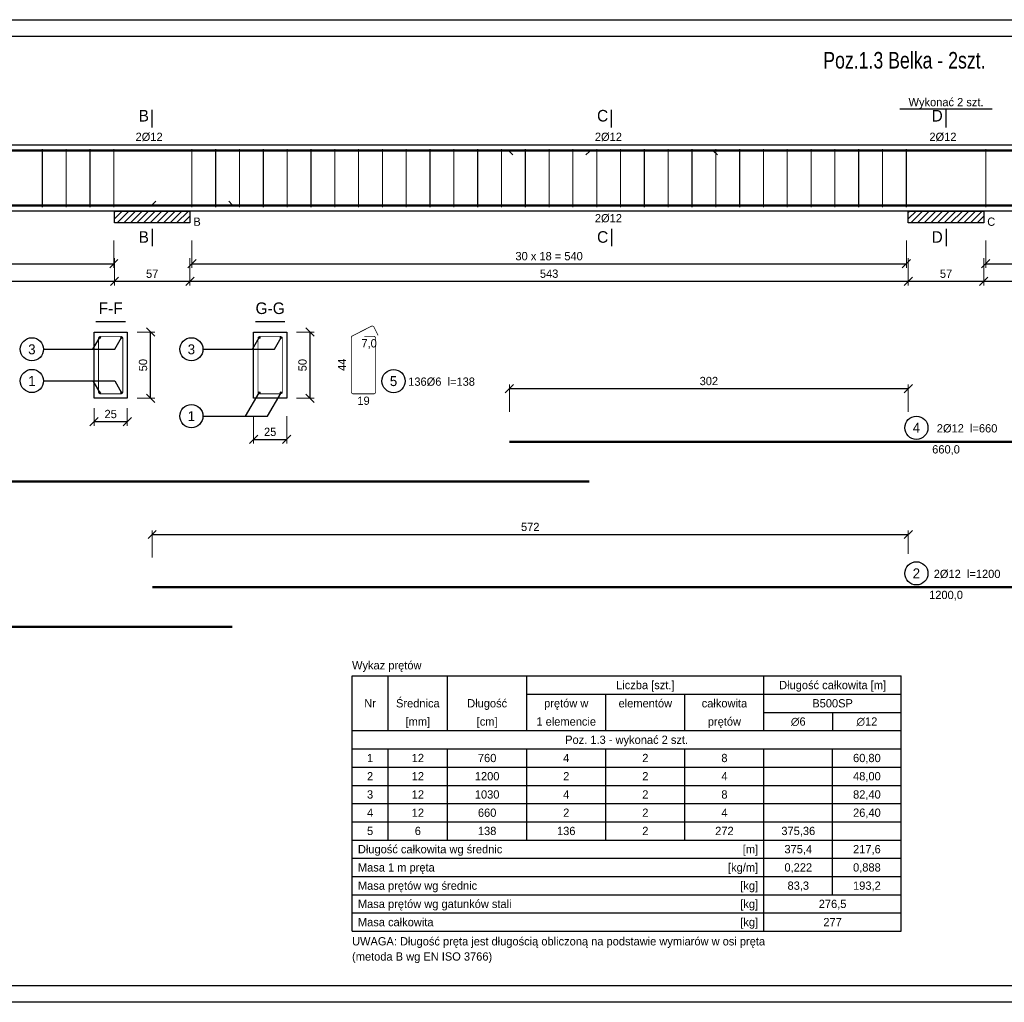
# Model space of a CAD drawing. Header units: millimetres. Extents: x -5773 to -2898, y -9833 to -1081.
# Tile 42 of 53: x -5040 to -4295, y -1893 to -1150. Entities that reach past the tile are written whole.
import ezdxf
from ezdxf.enums import TextEntityAlignment as Align

# ---------------------------------------------------------------- set-up
doc = ezdxf.new("R2010")
doc.units = ezdxf.units.MM
doc.header["$LTSCALE"] = 25
doc.layers.add('BA_ram', color=2, linetype='Continuous')
doc.layers.add('BA_txg', color=3, linetype='Continuous')
doc.styles.add('BIKTG', font='bikromsw.shx', dxfattribs={"width": 0.85})
doc.styles.add('SPECBUD_TXT', font='txt')
doc.dimstyles.new('SPECBUD', dxfattribs={"dimscale": 25, "dimtxt": 0.25, "dimasz": 0.25, "dimexe": 0.125, "dimexo": 0.3, "dimgap": 0.1, "dimtad": 1, "dimdec": 0, "dimzin": 0, "dimtxsty": 'SPECBUD_TXT', "dimblk": 'OBLIQUE', "dimblk1": 'OBLIQUE', "dimblk2": 'OBLIQUE', "dimcen": 0.1, "dimclrt": 2, "dimadec": 0, "dimazin": 0, "dimtfac": 1, "dimtdec": 4, "dimtofl": 0, "dimtmove": 0, "dimatfit": 3, "dimfxl": 0.7, "dimfxlon": 1, "dimtolj": 1, "dimtzin": 0, "dimlwe": 0, "dimarcsym": 0})
pattern_1 = [(45, (-5650.8683, -1193.647), (2.5, -2.5), [])]

# ---------------------------------------------------------------- blocks, each defined once
blk = doc.blocks.new('_OBLIQUE')
at = {"color": 0, "lineweight": -2}
blk.add_line((-0.5, -0.5), (0.5, 0.5), dxfattribs=at)
blk = doc.blocks.new('*D269')
at = {"color": 0, "lineweight": 0, "ltscale": 125}
for p, q in [((-5617.03, -1330.46), (-5617.03, -1351.08)), ((-4968.03, -1330.46), (-4968.03, -1351.08))]:
    blk.add_line(p, q, dxfattribs=at)
at = {"color": 0, "lineweight": -2, "ltscale": 125}
blk.add_line((-5617.03, -1347.96), (-4968.03, -1347.96), dxfattribs=at)
at = {"layer": 'Defpoints', "color": 0}
for p in [(-5617.03, -1294.98), (-4968.03, -1294.98), (-4968.03, -1347.96)]:
    blk.add_point(p, dxfattribs=at)
at = {"color": 0, "lineweight": -2, "xscale": 6.25, "yscale": 6.25, "zscale": 6.25, "rotation": 180}
blk.add_blockref('_OBLIQUE', (-5617.03, -1347.96), dxfattribs=at)
at = {"color": 0, "lineweight": -2, "xscale": 6.25, "yscale": 6.25, "zscale": 6.25}
blk.add_blockref('_OBLIQUE', (-4968.03, -1347.96), dxfattribs=at)
at = {"color": 2, "insert": (-5292.53, -1342.27), "char_height": 6.25, "attachment_point": 5, "style": 'SPECBUD_TXT'}
blk.add_mtext('\\A1;649', dxfattribs=at)
blk = doc.blocks.new('*D270')
at = {"color": 0, "lineweight": 0, "ltscale": 125}
for p, q in [((-4968.03, -1330.46), (-4968.03, -1351.08)), ((-4911.03, -1330.46), (-4911.03, -1351.08))]:
    blk.add_line(p, q, dxfattribs=at)
at = {"color": 0, "lineweight": -2, "ltscale": 125}
blk.add_line((-4968.03, -1347.96), (-4911.03, -1347.96), dxfattribs=at)
at = {"layer": 'Defpoints', "color": 0}
for p in [(-4968.03, -1294.98), (-4911.03, -1294.98), (-4911.03, -1347.96)]:
    blk.add_point(p, dxfattribs=at)
at = {"color": 0, "lineweight": -2, "xscale": 6.25, "yscale": 6.25, "zscale": 6.25, "rotation": 180}
blk.add_blockref('_OBLIQUE', (-4968.03, -1347.96), dxfattribs=at)
at = {"color": 0, "lineweight": -2, "xscale": 6.25, "yscale": 6.25, "zscale": 6.25}
blk.add_blockref('_OBLIQUE', (-4911.03, -1347.96), dxfattribs=at)
at = {"color": 2, "insert": (-4939.53, -1342.28), "char_height": 6.25, "attachment_point": 5, "style": 'SPECBUD_TXT'}
blk.add_mtext('\\A1;57', dxfattribs=at)
blk = doc.blocks.new('*D271')
at = {"color": 0, "lineweight": 0, "ltscale": 125}
for p, q in [((-4911.03, -1330.46), (-4911.03, -1351.08)), ((-4368.03, -1330.46), (-4368.03, -1351.08))]:
    blk.add_line(p, q, dxfattribs=at)
at = {"color": 0, "lineweight": -2, "ltscale": 125}
blk.add_line((-4911.03, -1347.96), (-4368.03, -1347.96), dxfattribs=at)
at = {"layer": 'Defpoints', "color": 0}
for p in [(-4911.03, -1294.98), (-4368.03, -1294.98), (-4368.03, -1347.96)]:
    blk.add_point(p, dxfattribs=at)
at = {"color": 0, "lineweight": -2, "xscale": 6.25, "yscale": 6.25, "zscale": 6.25, "rotation": 180}
blk.add_blockref('_OBLIQUE', (-4911.03, -1347.96), dxfattribs=at)
at = {"color": 0, "lineweight": -2, "xscale": 6.25, "yscale": 6.25, "zscale": 6.25}
blk.add_blockref('_OBLIQUE', (-4368.03, -1347.96), dxfattribs=at)
at = {"color": 2, "insert": (-4639.53, -1342.26), "char_height": 6.25, "attachment_point": 5, "style": 'SPECBUD_TXT'}
blk.add_mtext('\\A1;543', dxfattribs=at)
blk = doc.blocks.new('*D272')
at = {"color": 0, "lineweight": 0, "ltscale": 125}
for p, q in [((-4368.03, -1330.46), (-4368.03, -1351.08)), ((-4311.03, -1330.46), (-4311.03, -1351.08))]:
    blk.add_line(p, q, dxfattribs=at)
at = {"color": 0, "lineweight": -2, "ltscale": 125}
blk.add_line((-4368.03, -1347.96), (-4311.03, -1347.96), dxfattribs=at)
at = {"layer": 'Defpoints', "color": 0}
for p in [(-4368.03, -1294.98), (-4311.03, -1294.98), (-4311.03, -1347.96)]:
    blk.add_point(p, dxfattribs=at)
at = {"color": 0, "lineweight": -2, "xscale": 6.25, "yscale": 6.25, "zscale": 6.25, "rotation": 180}
blk.add_blockref('_OBLIQUE', (-4368.03, -1347.96), dxfattribs=at)
at = {"color": 0, "lineweight": -2, "xscale": 6.25, "yscale": 6.25, "zscale": 6.25}
blk.add_blockref('_OBLIQUE', (-4311.03, -1347.96), dxfattribs=at)
at = {"color": 2, "insert": (-4339.53, -1342.28), "char_height": 6.25, "attachment_point": 5, "style": 'SPECBUD_TXT'}
blk.add_mtext('\\A1;57', dxfattribs=at)
blk = doc.blocks.new('*D273')
at = {"color": 0, "lineweight": 0, "ltscale": 125}
for p, q in [((-4311.03, -1330.46), (-4311.03, -1351.08)), ((-3768.03, -1330.46), (-3768.03, -1351.08))]:
    blk.add_line(p, q, dxfattribs=at)
at = {"color": 0, "lineweight": -2, "ltscale": 125}
blk.add_line((-4311.03, -1347.96), (-3768.03, -1347.96), dxfattribs=at)
at = {"layer": 'Defpoints', "color": 0}
for p in [(-4311.03, -1294.98), (-3768.03, -1294.98), (-3768.03, -1347.96)]:
    blk.add_point(p, dxfattribs=at)
at = {"color": 0, "lineweight": -2, "xscale": 6.25, "yscale": 6.25, "zscale": 6.25, "rotation": 180}
blk.add_blockref('_OBLIQUE', (-4311.03, -1347.96), dxfattribs=at)
at = {"color": 0, "lineweight": -2, "xscale": 6.25, "yscale": 6.25, "zscale": 6.25}
blk.add_blockref('_OBLIQUE', (-3768.03, -1347.96), dxfattribs=at)
at = {"color": 2, "insert": (-4039.53, -1342.26), "char_height": 6.25, "attachment_point": 5, "style": 'SPECBUD_TXT'}
blk.add_mtext('\\A1;543', dxfattribs=at)
blk = doc.blocks.new('*D277')
at = {"color": 0, "lineweight": 0, "ltscale": 125}
for p, q in [((-5616.53, -1317.22), (-5616.53, -1337.84)), ((-4968.53, -1317.22), (-4968.53, -1337.84))]:
    blk.add_line(p, q, dxfattribs=at)
at = {"color": 0, "lineweight": -2, "ltscale": 125}
blk.add_line((-5616.53, -1334.72), (-4968.53, -1334.72), dxfattribs=at)
at = {"layer": 'Defpoints', "color": 0}
for p in [(-5616.53, -1294.98), (-4968.53, -1294.98), (-4968.53, -1334.72)]:
    blk.add_point(p, dxfattribs=at)
at = {"color": 0, "lineweight": -2, "xscale": 6.25, "yscale": 6.25, "zscale": 6.25, "rotation": 180}
blk.add_blockref('_OBLIQUE', (-5616.53, -1334.72), dxfattribs=at)
at = {"color": 0, "lineweight": -2, "xscale": 6.25, "yscale": 6.25, "zscale": 6.25}
blk.add_blockref('_OBLIQUE', (-4968.53, -1334.72), dxfattribs=at)
at = {"color": 2, "insert": (-5292.53, -1329.02), "char_height": 6.25, "attachment_point": 5, "style": 'SPECBUD_TXT'}
blk.add_mtext('\\A1;36 x 18 = 648', dxfattribs=at)
blk = doc.blocks.new('*D278')
at = {"color": 0, "lineweight": 0, "ltscale": 125}
for p, q in [((-4909.53, -1317.22), (-4909.53, -1337.84)), ((-4369.53, -1317.22), (-4369.53, -1337.84))]:
    blk.add_line(p, q, dxfattribs=at)
at = {"color": 0, "lineweight": -2, "ltscale": 125}
blk.add_line((-4909.53, -1334.72), (-4369.53, -1334.72), dxfattribs=at)
at = {"layer": 'Defpoints', "color": 0}
for p in [(-4909.53, -1294.98), (-4369.53, -1294.98), (-4369.53, -1334.72)]:
    blk.add_point(p, dxfattribs=at)
at = {"color": 0, "lineweight": -2, "xscale": 6.25, "yscale": 6.25, "zscale": 6.25, "rotation": 180}
blk.add_blockref('_OBLIQUE', (-4909.53, -1334.72), dxfattribs=at)
at = {"color": 0, "lineweight": -2, "xscale": 6.25, "yscale": 6.25, "zscale": 6.25}
blk.add_blockref('_OBLIQUE', (-4369.53, -1334.72), dxfattribs=at)
at = {"color": 2, "insert": (-4639.53, -1329.02), "char_height": 6.25, "attachment_point": 5, "style": 'SPECBUD_TXT'}
blk.add_mtext('\\A1;30 x 18 = 540', dxfattribs=at)
blk = doc.blocks.new('*D279')
at = {"color": 0, "lineweight": 0, "ltscale": 125}
for p, q in [((-4309.53, -1317.22), (-4309.53, -1337.84)), ((-3769.53, -1317.22), (-3769.53, -1337.84))]:
    blk.add_line(p, q, dxfattribs=at)
at = {"color": 0, "lineweight": -2, "ltscale": 125}
blk.add_line((-4309.53, -1334.72), (-3769.53, -1334.72), dxfattribs=at)
at = {"layer": 'Defpoints', "color": 0}
for p in [(-4309.53, -1294.98), (-3769.53, -1294.98), (-3769.53, -1334.72)]:
    blk.add_point(p, dxfattribs=at)
at = {"color": 0, "lineweight": -2, "xscale": 6.25, "yscale": 6.25, "zscale": 6.25, "rotation": 180}
blk.add_blockref('_OBLIQUE', (-4309.53, -1334.72), dxfattribs=at)
at = {"color": 0, "lineweight": -2, "xscale": 6.25, "yscale": 6.25, "zscale": 6.25}
blk.add_blockref('_OBLIQUE', (-3769.53, -1334.72), dxfattribs=at)
at = {"color": 2, "insert": (-4039.53, -1329.02), "char_height": 6.25, "attachment_point": 5, "style": 'SPECBUD_TXT'}
blk.add_mtext('\\A1;30 x 18 = 540', dxfattribs=at)
blk = doc.blocks.new('*D291')
at = {"color": 0, "lineweight": 0, "ltscale": 125}
for p, q in [((-4950.91, -1386.33), (-4937.62, -1386.33)), ((-4950.91, -1436.33), (-4937.62, -1436.33))]:
    blk.add_line(p, q, dxfattribs=at)
at = {"color": 0, "lineweight": -2, "ltscale": 125}
blk.add_line((-4940.75, -1436.33), (-4940.75, -1386.33), dxfattribs=at)
at = {"layer": 'Defpoints', "color": 0}
for p in [(-4958.41, -1386.33), (-4940.75, -1386.33), (-4958.41, -1436.33)]:
    blk.add_point(p, dxfattribs=at)
at = {"color": 0, "lineweight": -2, "xscale": 6.25, "yscale": 6.25, "zscale": 6.25}
for p, rotation in [((-4940.75, -1386.33), 90), ((-4940.75, -1436.33), 270)]:
    blk.add_blockref('_OBLIQUE', p, dxfattribs=dict(at, rotation=rotation))
at = {"color": 2, "insert": (-4946.44, -1411.33), "char_height": 6.25, "attachment_point": 5, "rotation": 90, "style": 'SPECBUD_TXT'}
blk.add_mtext('\\A1;50', dxfattribs=at)
blk = doc.blocks.new('*D292')
at = {"color": 0, "lineweight": 0, "ltscale": 125}
for p, q in [((-4983.41, -1443.83), (-4983.41, -1457.11)), ((-4958.41, -1443.83), (-4958.41, -1457.11))]:
    blk.add_line(p, q, dxfattribs=at)
at = {"color": 0, "lineweight": -2, "ltscale": 125}
blk.add_line((-4983.41, -1453.99), (-4958.41, -1453.99), dxfattribs=at)
at = {"layer": 'Defpoints', "color": 0}
for p in [(-4983.41, -1436.33), (-4958.41, -1436.33), (-4958.41, -1453.99)]:
    blk.add_point(p, dxfattribs=at)
at = {"color": 0, "lineweight": -2, "xscale": 6.25, "yscale": 6.25, "zscale": 6.25, "rotation": 180}
blk.add_blockref('_OBLIQUE', (-4983.41, -1453.99), dxfattribs=at)
at = {"color": 0, "lineweight": -2, "xscale": 6.25, "yscale": 6.25, "zscale": 6.25}
blk.add_blockref('_OBLIQUE', (-4958.41, -1453.99), dxfattribs=at)
at = {"color": 2, "insert": (-4970.91, -1448.3), "char_height": 6.25, "attachment_point": 5, "style": 'SPECBUD_TXT'}
blk.add_mtext('\\A1;25', dxfattribs=at)
blk = doc.blocks.new('*D293')
at = {"color": 0, "lineweight": 0, "ltscale": 125}
for p, q in [((-4830.35, -1386.33), (-4817.06, -1386.33)), ((-4830.35, -1436.33), (-4817.06, -1436.33))]:
    blk.add_line(p, q, dxfattribs=at)
at = {"color": 0, "lineweight": -2, "ltscale": 125}
blk.add_line((-4820.19, -1436.33), (-4820.19, -1386.33), dxfattribs=at)
at = {"layer": 'Defpoints', "color": 0}
for p in [(-4837.85, -1386.33), (-4820.19, -1386.33), (-4837.85, -1436.33)]:
    blk.add_point(p, dxfattribs=at)
at = {"color": 0, "lineweight": -2, "xscale": 6.25, "yscale": 6.25, "zscale": 6.25}
for p, rotation in [((-4820.19, -1386.33), 90), ((-4820.19, -1436.33), 270)]:
    blk.add_blockref('_OBLIQUE', p, dxfattribs=dict(at, rotation=rotation))
at = {"color": 2, "insert": (-4825.88, -1411.33), "char_height": 6.25, "attachment_point": 5, "rotation": 90, "style": 'SPECBUD_TXT'}
blk.add_mtext('\\A1;50', dxfattribs=at)
blk = doc.blocks.new('*D294')
at = {"color": 0, "lineweight": 0, "ltscale": 125}
for p, q in [((-4862.85, -1449.96), (-4862.85, -1470.58)), ((-4837.85, -1449.96), (-4837.85, -1470.58))]:
    blk.add_line(p, q, dxfattribs=at)
at = {"color": 0, "lineweight": -2, "ltscale": 125}
blk.add_line((-4862.85, -1467.46), (-4837.85, -1467.46), dxfattribs=at)
at = {"layer": 'Defpoints', "color": 0}
for p in [(-4862.85, -1436.33), (-4837.85, -1436.33), (-4837.85, -1467.46)]:
    blk.add_point(p, dxfattribs=at)
at = {"color": 0, "lineweight": -2, "xscale": 6.25, "yscale": 6.25, "zscale": 6.25, "rotation": 180}
blk.add_blockref('_OBLIQUE', (-4862.85, -1467.46), dxfattribs=at)
at = {"color": 0, "lineweight": -2, "xscale": 6.25, "yscale": 6.25, "zscale": 6.25}
blk.add_blockref('_OBLIQUE', (-4837.85, -1467.46), dxfattribs=at)
at = {"color": 2, "insert": (-4850.35, -1461.77), "char_height": 6.25, "attachment_point": 5, "style": 'SPECBUD_TXT'}
blk.add_mtext('\\A1;25', dxfattribs=at)
blk = doc.blocks.new('*D295')
at = {"color": 0, "lineweight": 0, "ltscale": 125}
for p, q in [((-4669.53, -1446.55), (-4669.53, -1425.93)), ((-4368.03, -1446.55), (-4368.03, -1425.93))]:
    blk.add_line(p, q, dxfattribs=at)
at = {"color": 0, "lineweight": -2, "ltscale": 125}
blk.add_line((-4669.53, -1429.05), (-4368.03, -1429.05), dxfattribs=at)
at = {"layer": 'Defpoints', "color": 0}
for p in [(-4368.03, -1429.05), (-4669.53, -1459.18), (-4368.03, -1459.18)]:
    blk.add_point(p, dxfattribs=at)
at = {"color": 0, "lineweight": -2, "xscale": 6.25, "yscale": 6.25, "zscale": 6.25, "rotation": 180}
blk.add_blockref('_OBLIQUE', (-4669.53, -1429.05), dxfattribs=at)
at = {"color": 0, "lineweight": -2, "xscale": 6.25, "yscale": 6.25, "zscale": 6.25}
blk.add_blockref('_OBLIQUE', (-4368.03, -1429.05), dxfattribs=at)
at = {"color": 2, "insert": (-4518.78, -1423.36), "char_height": 6.25, "attachment_point": 5, "style": 'SPECBUD_TXT'}
blk.add_mtext('\\A1;302', dxfattribs=at)
blk = doc.blocks.new('*D296')
at = {"color": 0, "lineweight": 0, "ltscale": 125}
for p, q in [((-4939.53, -1556.8), (-4939.53, -1536.17)), ((-4368.03, -1553.88), (-4368.03, -1536.17))]:
    blk.add_line(p, q, dxfattribs=at)
at = {"color": 0, "lineweight": -2, "ltscale": 125}
blk.add_line((-4939.53, -1539.3), (-4368.03, -1539.3), dxfattribs=at)
at = {"layer": 'Defpoints', "color": 0}
for p in [(-4368.03, -1539.3), (-4368.03, -1561.38), (-4939.53, -1569.18)]:
    blk.add_point(p, dxfattribs=at)
at = {"color": 0, "lineweight": -2, "xscale": 6.25, "yscale": 6.25, "zscale": 6.25, "rotation": 180}
blk.add_blockref('_OBLIQUE', (-4939.53, -1539.3), dxfattribs=at)
at = {"color": 0, "lineweight": -2, "xscale": 6.25, "yscale": 6.25, "zscale": 6.25}
blk.add_blockref('_OBLIQUE', (-4368.03, -1539.3), dxfattribs=at)
at = {"color": 2, "insert": (-4653.78, -1533.61), "char_height": 6.25, "attachment_point": 5, "style": 'SPECBUD_TXT'}
blk.add_mtext('\\A1;572', dxfattribs=at)

msp = doc.modelspace()

# ---------------------------------------------------------------- hatches: boundary and pattern name
at = {"ltscale": 125}
h = msp.add_hatch(dxfattribs=at)
h.set_pattern_fill('ANSI31', color=256, scale=2.5, style=0)
h.set_pattern_definition(pattern_1)
h.paths.add_polyline_path([(-4968.03, -1303.81), (-4968.03, -1294.98), (-4911.03, -1294.98), (-4911.03, -1303.81), (-4968.03, -1303.81)], is_closed=False)
h = msp.add_hatch(dxfattribs=at)
h.set_pattern_fill('ANSI31', color=256, scale=2.5, style=0)
h.set_pattern_definition(pattern_1)
h.paths.add_polyline_path([(-4368.03, -1303.81), (-4368.03, -1294.98), (-4311.03, -1294.98), (-4311.03, -1303.81), (-4368.03, -1303.81)], is_closed=False)

# ---------------------------------------------------------------- linework, layer by layer
at = {"color": 1, "linetype": 'Continuous', "ltscale": 125}
for p, q in [((-4939.53, -1231.73), (-4939.53, -1218.48)), ((-4592.37, -1231.73), (-4592.37, -1218.48)), ((-4374.34, -1217.58), (-4304.71, -1217.58)), ((-4339.53, -1231.73), (-4339.53, -1218.48)), ((-4669.53, -1249.78), (-4666.88, -1252.43)), ((-4669.53, -1249.78), (-4666.88, -1252.43)), ((-4609.03, -1249.78), (-4611.68, -1252.43)), ((-4515.03, -1249.78), (-4512.38, -1252.43)), ((-4939.53, -1290.18), (-4936.88, -1287.53)), ((-4939.53, -1290.18), (-4936.88, -1287.53)), ((-4879.03, -1290.18), (-4881.68, -1287.53)), ((-4879.03, -1290.18), (-4881.68, -1287.53)), ((-4939.53, -1308.23), (-4939.53, -1321.48)), ((-4592.37, -1308.23), (-4592.37, -1321.48)), ((-4339.53, -1308.23), (-4339.53, -1321.48)), ((-4982.08, -1378.38), (-4959.73, -1378.38)), ((-4861.52, -1378.38), (-4839.17, -1378.38)), ((-4761.2, -1687.51), (-4761.2, -1646.17)), ((-4716.25, -1687.51), (-4716.25, -1646.17)), ((-4656.47, -1687.51), (-4656.47, -1646.17)), ((-4477.13, -1687.51), (-4477.13, -1646.17)), ((-4656.47, -1659.95), (-4373.41, -1659.95)), ((-4596.69, -1687.51), (-4596.69, -1659.95)), ((-4536.91, -1687.51), (-4536.91, -1659.95)), ((-4477.13, -1673.73), (-4373.41, -1673.73)), ((-4425.27, -1673.73), (-4425.27, -1687.51)), ((-4788.46, -1701.29), (-4373.41, -1701.29)), ((-4761.2, -1770.19), (-4761.2, -1701.29)), ((-4716.25, -1770.19), (-4716.25, -1701.29)), ((-4656.47, -1770.19), (-4656.47, -1701.29)), ((-4596.69, -1770.19), (-4596.69, -1701.29)), ((-4536.91, -1770.19), (-4536.91, -1701.29)), ((-4477.13, -1839.09), (-4477.13, -1701.29)), ((-4425.27, -1811.53), (-4425.27, -1701.29)), ((-4788.46, -1715.07), (-4373.41, -1715.07)), ((-4788.46, -1728.85), (-4373.41, -1728.85)), ((-4788.46, -1742.63), (-4373.41, -1742.63)), ((-4788.46, -1756.41), (-4373.41, -1756.41)), ((-4788.46, -1770.19), (-4373.41, -1770.19)), ((-4788.46, -1783.97), (-4373.41, -1783.97)), ((-4788.46, -1797.75), (-4373.41, -1797.75)), ((-4788.46, -1811.53), (-4373.41, -1811.53)), ((-4788.46, -1825.31), (-4373.41, -1825.31))]:
    msp.add_line(p, q, dxfattribs=at)
at = {"color": 2, "linetype": 'Continuous', "ltscale": 125}
for p, q in [((-4788.46, -1646.17), (-4373.41, -1646.17)), ((-4788.46, -1839.09), (-4788.46, -1646.17)), ((-4373.41, -1839.09), (-4373.41, -1646.17)), ((-4788.46, -1687.51), (-4373.41, -1687.51)), ((-4788.46, -1770.19), (-4373.41, -1770.19)), ((-4788.46, -1839.09), (-4373.41, -1839.09))]:
    msp.add_line(p, q, dxfattribs=at)
for points in [[(-5642.03, -1244.98), (-3037.03, -1244.98), (-3037.03, -1294.98), (-5642.03, -1294.98), (-5642.03, -1244.98)], [(-4983.41, -1386.33), (-4983.41, -1386.33), (-4983.41, -1386.33), (-4958.41, -1386.33), (-4958.41, -1386.33), (-4958.41, -1386.33), (-4958.41, -1386.33), (-4958.41, -1386.33), (-4958.41, -1436.33), (-4958.41, -1436.33), (-4983.41, -1436.33), (-4983.41, -1436.33), (-4983.41, -1386.33), (-4983.41, -1386.33), (-4983.41, -1386.33)], [(-4862.85, -1386.33), (-4862.85, -1386.33), (-4862.85, -1386.33), (-4837.85, -1386.33), (-4837.85, -1386.33), (-4837.85, -1386.33), (-4837.85, -1386.33), (-4837.85, -1386.33), (-4837.85, -1436.33), (-4837.85, -1436.33), (-4862.85, -1436.33), (-4862.85, -1436.33), (-4862.85, -1386.33), (-4862.85, -1386.33), (-4862.85, -1386.33)]]:
    msp.add_lwpolyline(points, dxfattribs=at)
at = {"color": 3, "linetype": 'Continuous', "ltscale": 125}
for points, const_width in [([(-4609.03, -1249.18), (-4609.03, -1249.18), (-4609.03, -1249.18), (-4609.03, -1249.18), (-4609.03, -1249.18), (-4609.03, -1249.18), (-5639.03, -1249.18), (-5639.03, -1249.18), (-5639.03, -1249.18), (-5639.03, -1249.18), (-5639.03, -1249.18), (-5639.03, -1249.18)], 1.77), ([(-5022.53, -1291.98), (-5022.53, -1247.98)], 0.83), ([(-5004.53, -1291.98), (-5004.53, -1247.98)], 0.83), ([(-4986.53, -1291.98), (-4986.53, -1247.98)], 0.83), ([(-4968.53, -1291.98), (-4968.53, -1247.98)], 0.83), ([(-4909.53, -1291.98), (-4909.53, -1247.98)], 0.83), ([(-4891.53, -1291.98), (-4891.53, -1247.98)], 0.83), ([(-4873.53, -1291.98), (-4873.53, -1247.98)], 0.83), ([(-4855.53, -1291.98), (-4855.53, -1247.98)], 0.83), ([(-4837.53, -1291.98), (-4837.53, -1247.98)], 0.83), ([(-4819.53, -1291.98), (-4819.53, -1247.98)], 0.83), ([(-4801.53, -1291.98), (-4801.53, -1247.98)], 0.83), ([(-4783.53, -1291.98), (-4783.53, -1247.98)], 0.83), ([(-4765.53, -1291.98), (-4765.53, -1247.98)], 0.83), ([(-4747.53, -1291.98), (-4747.53, -1247.98)], 0.83), ([(-4729.53, -1291.98), (-4729.53, -1247.98)], 0.83), ([(-4711.53, -1291.98), (-4711.53, -1247.98)], 0.83), ([(-4693.53, -1291.98), (-4693.53, -1247.98)], 0.83), ([(-4675.53, -1291.98), (-4675.53, -1247.98)], 0.83), ([(-4009.53, -1249.18), (-4009.53, -1249.18), (-4009.53, -1249.18), (-4009.53, -1249.18), (-4009.53, -1249.18), (-4009.53, -1249.18), (-4669.53, -1249.18), (-4669.53, -1249.18), (-4669.53, -1249.18), (-4669.53, -1249.18), (-4669.53, -1249.18), (-4669.53, -1249.18)], 1.77), ([(-4657.53, -1291.98), (-4657.53, -1247.98)], 0.83), ([(-4639.53, -1291.98), (-4639.53, -1247.98)], 0.83), ([(-4621.53, -1291.98), (-4621.53, -1247.98)], 0.83), ([(-4603.53, -1291.98), (-4603.53, -1247.98)], 0.83), ([(-4585.53, -1291.98), (-4585.53, -1247.98)], 0.83), ([(-4567.53, -1291.98), (-4567.53, -1247.98)], 0.83), ([(-4549.53, -1291.98), (-4549.53, -1247.98)], 0.83), ([(-4531.53, -1291.98), (-4531.53, -1247.98)], 0.83), ([(-4513.53, -1291.98), (-4513.53, -1247.98)], 0.83), ([(-4495.53, -1291.98), (-4495.53, -1247.98)], 0.83), ([(-4477.53, -1291.98), (-4477.53, -1247.98)], 0.83), ([(-4459.53, -1291.98), (-4459.53, -1247.98)], 0.83), ([(-4441.53, -1291.98), (-4441.53, -1247.98)], 0.83), ([(-4423.53, -1291.98), (-4423.53, -1247.98)], 0.83), ([(-4405.53, -1291.98), (-4405.53, -1247.98)], 0.83), ([(-4387.53, -1291.98), (-4387.53, -1247.98)], 0.83), ([(-4369.53, -1291.98), (-4369.53, -1247.98)], 0.83), ([(-4309.53, -1291.98), (-4309.53, -1247.98)], 0.83), ([(-4879.03, -1290.78), (-4879.03, -1290.78), (-4879.03, -1290.78), (-4879.03, -1290.78), (-4879.03, -1290.78), (-4879.03, -1290.78), (-5639.03, -1290.78), (-5639.03, -1290.78), (-5639.03, -1290.78), (-5639.03, -1290.78), (-5639.03, -1290.78), (-5639.03, -1290.78)], 1.77), ([(-3739.53, -1290.78), (-3739.53, -1290.78), (-3739.53, -1290.78), (-3739.53, -1290.78), (-3739.53, -1290.78), (-3739.53, -1290.78), (-4939.53, -1290.78), (-4939.53, -1290.78), (-4939.53, -1290.78), (-4939.53, -1290.78), (-4939.53, -1290.78), (-4939.53, -1290.78)], 1.77), ([(-4009.53, -1469.18), (-4009.53, -1469.18), (-4009.53, -1469.18), (-4009.53, -1469.18), (-4009.53, -1469.18), (-4009.53, -1469.18), (-4669.53, -1469.18), (-4669.53, -1469.18), (-4669.53, -1469.18), (-4669.53, -1469.18), (-4669.53, -1469.18), (-4669.53, -1469.18)], 1.77), ([(-4609.03, -1499.18), (-4609.03, -1499.18), (-4609.03, -1499.18), (-4609.03, -1499.18), (-4609.03, -1499.18), (-4609.03, -1499.18), (-5639.03, -1499.18), (-5639.03, -1499.18), (-5639.03, -1499.18), (-5639.03, -1499.18), (-5639.03, -1499.18), (-5639.03, -1499.18)], 1.77), ([(-3739.53, -1579.18), (-3739.53, -1579.18), (-3739.53, -1579.18), (-3739.53, -1579.18), (-3739.53, -1579.18), (-3739.53, -1579.18), (-4939.53, -1579.18), (-4939.53, -1579.18), (-4939.53, -1579.18), (-4939.53, -1579.18), (-4939.53, -1579.18), (-4939.53, -1579.18)], 1.77), ([(-4879.03, -1609.18), (-4879.03, -1609.18), (-4879.03, -1609.18), (-4879.03, -1609.18), (-4879.03, -1609.18), (-4879.03, -1609.18), (-5639.03, -1609.18), (-5639.03, -1609.18), (-5639.03, -1609.18), (-5639.03, -1609.18), (-5639.03, -1609.18), (-5639.03, -1609.18)], 1.77)]:
    msp.add_lwpolyline(points, dxfattribs=dict(at, const_width=const_width))
at = {"color": 1, "linetype": 'Continuous', "ltscale": 125}
for points in [[(-4968.03, -1303.81), (-4968.03, -1294.98), (-4911.03, -1294.98), (-4911.03, -1303.81)], [(-4368.03, -1303.81), (-4368.03, -1294.98), (-4311.03, -1294.98), (-4311.03, -1303.81)], [(-5021.71, -1399.36), (-4967.71, -1399.36), (-4962.61, -1390.53)], [(-5021.71, -1399.36), (-4984.31, -1399.36), (-4979.21, -1390.53)], [(-4901.15, -1399.36), (-4847.15, -1399.36), (-4842.05, -1390.53)], [(-4901.15, -1399.36), (-4863.75, -1399.36), (-4858.65, -1390.53)], [(-5021.71, -1423.3), (-4984.31, -1423.3), (-4979.21, -1432.13)], [(-5021.71, -1423.3), (-4967.71, -1423.3), (-4962.61, -1432.13)], [(-4901.15, -1449.87), (-4868.89, -1449.87), (-4858.65, -1432.13)], [(-4901.15, -1449.87), (-4852.29, -1449.87), (-4842.05, -1432.13)]]:
    msp.add_lwpolyline(points, dxfattribs=at)
at = {"color": 7, "linetype": 'Continuous', "ltscale": 125}
for points in [[(-4968.03, -1303.81), (-4968.03, -1294.98), (-4911.03, -1294.98), (-4911.03, -1303.81)], [(-4368.03, -1303.81), (-4368.03, -1294.98), (-4311.03, -1294.98), (-4311.03, -1303.81)]]:
    msp.add_lwpolyline(points, close=True, dxfattribs=at)
at = {"color": 3, "linetype": 'Continuous', "ltscale": 125, "const_width": 0.6}
for points in [[(-4779.08, -1389.63), (-4772.08, -1389.63, -0.414214), (-4770.58, -1391.13), (-4770.58, -1431.53, -0.414214), (-4772.08, -1433.03), (-4787.48, -1433.03, -0.414214), (-4788.98, -1431.53), (-4788.98, -1390.55, -0.282114), (-4788.15, -1389.2), (-4773.92, -1381.96, -0.409881), (-4771.9, -1382.61), (-4768.73, -1388.85)], [(-4970.21, -1389.63), (-4963.21, -1389.63, -0.414214), (-4961.71, -1391.13), (-4961.71, -1431.53, -0.414214), (-4963.21, -1433.03), (-4978.61, -1433.03, -0.414214), (-4980.11, -1431.53), (-4980.11, -1391.13, -0.414214), (-4978.61, -1389.63), (-4963.21, -1389.63, -0.414214), (-4961.71, -1391.13), (-4961.71, -1398.13)], [(-4849.65, -1389.63), (-4842.65, -1389.63, -0.414214), (-4841.15, -1391.13), (-4841.15, -1431.53, -0.414214), (-4842.65, -1433.03), (-4858.05, -1433.03, -0.414214), (-4859.55, -1431.53), (-4859.55, -1391.13, -0.414214), (-4858.05, -1389.63), (-4842.65, -1389.63, -0.414214), (-4841.15, -1391.13), (-4841.15, -1398.13)]]:
    msp.add_lwpolyline(points, format="xyb", dxfattribs=at)
at = {"color": 1, "linetype": 'Continuous', "ltscale": 125}
for centre in [(-5030.47, -1399.36), (-4909.91, -1399.36), (-5030.47, -1423.3), (-4757.1, -1423.39), (-4909.91, -1449.87), (-4361.93, -1458.66), (-4361.93, -1568.66)]:
    msp.add_circle(centre, 8.76, dxfattribs=at)
at = {"color": 3, "linetype": 'Continuous', "ltscale": 125}
for centre in [(-4979.21, -1390.53), (-4962.61, -1390.53), (-4858.65, -1390.53), (-4842.05, -1390.53), (-4979.21, -1432.13), (-4962.61, -1432.13), (-4858.65, -1432.13), (-4842.05, -1432.13)]:
    msp.add_circle(centre, 0.6, dxfattribs=at)
at = {"layer": 'BA_ram', "color": 1}
msp.add_lwpolyline([(-5773.26, -1892.8), (-5773.26, -1150.3), (-2898.26, -1150.3), (-2898.26, -1892.8)], close=True, dxfattribs=at)
at = {"layer": 'BA_ram'}
msp.add_lwpolyline([(-5723.26, -1880.3), (-5723.26, -1162.8), (-2910.76, -1162.8), (-2910.76, -1880.3)], close=True, dxfattribs=at)

# ---------------------------------------------------------------- texts
at = {"color": 2, "ltscale": 125, "style": 'SPECBUD_TXT'}
for s, height, p in [('Wykonać 2 szt.', 6.25, (-4339.53, -1217.58)), ('F-F', 8.75, (-4970.91, -1375.33)), ('G-G', 8.75, (-4850.35, -1375.33))]:
    msp.add_text(s, height=height, dxfattribs=at).set_placement(p, align=Align.BOTTOM_CENTER)
for s, p in [('B', (-4942, -1218.48)), ('C', (-4594.84, -1218.48)), ('D', (-4342, -1218.48))]:
    msp.add_text(s, height=8.75, dxfattribs=at).set_placement(p, align=Align.TOP_RIGHT)
for s, p in [('2Ø12', (-4952.09, -1235.68)), ('2Ø12', (-4604.93, -1235.68)), ('2Ø12', (-4352.09, -1235.68)), ('B', (-4908.38, -1299.81)), ('2Ø12', (-4604.93, -1297.16)), ('C', (-4308.38, -1299.81)), (' 136Ø6  l=138', (-4748.34, -1420.67)), ('UWAGA: Długość pręta jest długością obliczoną na podstawie wymiarów w osi pręta ', (-4788.46, -1843.57)), ('(metoda B wg EN ISO 3766)', (-4788.46, -1855.05))]:
    msp.add_text(s, height=6.25, dxfattribs=at).set_placement(p, align=Align.TOP_LEFT)
for s, p in [('B', (-4942, -1321.48)), ('C', (-4594.84, -1321.48)), ('D', (-4342, -1321.48))]:
    msp.add_text(s, height=8.75, dxfattribs=at).set_placement(p, align=Align.BOTTOM_RIGHT)
for s, p in [('7,0', (-4775.58, -1391.7)), ('19', (-4779.78, -1435.1)), (' 2Ø12  l=660', (-4324.77, -1455.94)), ('660,0', (-4339.53, -1471.83)), (' 2Ø12  l=1200', (-4324.77, -1565.94)), ('1200,0', (-4339.53, -1581.83))]:
    msp.add_text(s, height=6.25, dxfattribs=at).set_placement(p, align=Align.TOP_CENTER)
for s, height, p in [('3', 7.5, (-5030.47, -1399.36)), ('3', 7.5, (-4909.91, -1399.36)), ('1', 7.5, (-5030.47, -1423.3)), ('5', 7.5, (-4757.1, -1423.39)), ('1', 7.5, (-4909.91, -1449.87)), ('4', 7.5, (-4361.93, -1458.66)), ('2', 7.5, (-4361.93, -1568.66)), ('Liczba [szt.]', 6.25, (-4566.8, -1653.06)), ('Długość całkowita [m]', 6.25, (-4425.27, -1653.06)), ('Nr', 6.25, (-4774.83, -1666.84)), ('Średnica', 6.25, (-4738.73, -1666.84)), ('Długość', 6.25, (-4686.36, -1666.84)), ('prętów w', 6.25, (-4626.58, -1666.84)), ('elementów', 6.25, (-4566.8, -1666.84)), ('całkowita', 6.25, (-4507.02, -1666.84)), ('B500SP', 6.25, (-4425.27, -1666.84)), ('[mm]', 6.25, (-4738.73, -1680.62)), ('[cm]', 6.25, (-4686.36, -1680.62)), ('1 elemencie', 6.25, (-4626.58, -1680.62)), ('prętów', 6.25, (-4507.02, -1680.62)), ('∅6', 6.25, (-4451.2, -1680.62)), ('∅12', 6.25, (-4399.34, -1680.62)), ('Poz. 1.3 - wykonać 2 szt.', 6.25, (-4580.94, -1694.4)), ('1', 6.25, (-4774.83, -1708.18)), ('12', 6.25, (-4738.73, -1708.18)), ('760', 6.25, (-4686.36, -1708.18)), ('4', 6.25, (-4626.58, -1708.18)), ('2', 6.25, (-4566.8, -1708.18)), ('8', 6.25, (-4507.02, -1708.18)), ('60,80', 6.25, (-4399.34, -1708.18)), ('2', 6.25, (-4774.83, -1721.96)), ('12', 6.25, (-4738.73, -1721.96)), ('1200', 6.25, (-4686.36, -1721.96)), ('2', 6.25, (-4626.58, -1721.96)), ('2', 6.25, (-4566.8, -1721.96)), ('4', 6.25, (-4507.02, -1721.96)), ('48,00', 6.25, (-4399.34, -1721.96)), ('3', 6.25, (-4774.83, -1735.74)), ('12', 6.25, (-4738.73, -1735.74)), ('1030', 6.25, (-4686.36, -1735.74)), ('4', 6.25, (-4626.58, -1735.74)), ('2', 6.25, (-4566.8, -1735.74)), ('8', 6.25, (-4507.02, -1735.74)), ('82,40', 6.25, (-4399.34, -1735.74)), ('4', 6.25, (-4774.83, -1749.52)), ('12', 6.25, (-4738.73, -1749.52)), ('660', 6.25, (-4686.36, -1749.52)), ('2', 6.25, (-4626.58, -1749.52)), ('2', 6.25, (-4566.8, -1749.52)), ('4', 6.25, (-4507.02, -1749.52)), ('26,40', 6.25, (-4399.34, -1749.52)), ('5', 6.25, (-4774.83, -1763.3)), ('6', 6.25, (-4738.73, -1763.3)), ('138', 6.25, (-4686.36, -1763.3)), ('136', 6.25, (-4626.58, -1763.3)), ('2', 6.25, (-4566.8, -1763.3)), ('272', 6.25, (-4507.02, -1763.3)), ('375,36', 6.25, (-4451.2, -1763.3)), ('375,4', 6.25, (-4451.2, -1777.08)), ('217,6', 6.25, (-4399.34, -1777.08)), ('0,222', 6.25, (-4451.2, -1790.86)), ('0,888', 6.25, (-4399.34, -1790.86)), ('83,3', 6.25, (-4451.2, -1804.64)), ('193,2', 6.25, (-4399.34, -1804.64)), ('276,5', 6.25, (-4425.27, -1818.42)), ('277', 6.25, (-4425.27, -1832.2))]:
    msp.add_text(s, height=height, dxfattribs=at).set_placement(p, align=Align.MIDDLE_CENTER)
msp.add_text('44', height=6.25, rotation=90, dxfattribs=at).set_placement((-4791.05, -1411.04), align=Align.BOTTOM_CENTER)
for s, p in [('Wykaz prętów', (-4788.46, -1638.13)), ('Długość całkowita wg średnic', (-4784.04, -1777.08)), ('Masa 1 m pręta', (-4784.04, -1790.86)), ('Masa prętów wg średnic', (-4784.04, -1804.64)), ('Masa prętów wg gatunków stali', (-4784.04, -1818.42)), ('Masa całkowita', (-4784.04, -1832.2))]:
    msp.add_text(s, height=6.25, dxfattribs=at).set_placement(p, align=Align.MIDDLE_LEFT)
for s, p in [('[m]', (-4481.55, -1777.08)), ('[kg/m]', (-4481.55, -1790.86)), ('[kg]', (-4481.55, -1804.64)), ('[kg]', (-4481.55, -1818.42)), ('[kg]', (-4481.55, -1832.2))]:
    msp.add_text(s, height=6.25, dxfattribs=at).set_placement(p, align=Align.MIDDLE_RIGHT)
at = {"layer": 'BA_txg', "style": 'BIKTG', "width": 0.8}
msp.add_text('Poz.1.3 Belka - 2szt.', height=12.5, dxfattribs=at).set_placement((-4432.31, -1187.18))

# ---------------------------------------------------------------- dimensions: what is measured, and where the dimension line sits
at = {"color": 1, "ltscale": 125}
for base, p1, p2, picture, middle in [((-4968.03, -1347.96), (-5617.03, -1294.98), (-4968.03, -1294.98), '*D269', (-5292.53, -1342.27)), ((-4911.03, -1347.96), (-4968.03, -1294.98), (-4911.03, -1294.98), '*D270', (-4939.53, -1342.28)), ((-4368.03, -1347.96), (-4911.03, -1294.98), (-4368.03, -1294.98), '*D271', (-4639.53, -1342.26)), ((-4311.03, -1347.96), (-4368.03, -1294.98), (-4311.03, -1294.98), '*D272', (-4339.53, -1342.28)), ((-3768.03, -1347.96), (-4311.03, -1294.98), (-3768.03, -1294.98), '*D273', (-4039.53, -1342.26)), ((-4368.02827815, -1429.05178239), (-4669.52827815, -1459.17700312), (-4368.02827815, -1459.17700312), '*D295', (-4518.77827815, -1423.35856956)), ((-4958.41, -1453.99), (-4983.41, -1436.33), (-4958.41, -1436.33), '*D292', (-4970.91, -1448.3)), ((-4837.85, -1467.46), (-4862.85, -1436.33), (-4837.85, -1436.33), '*D294', (-4850.35, -1461.77)), ((-4368.02827815, -1539.29700312), (-4939.52827815, -1569.17700312), (-4368.02827815, -1561.37700312), '*D296', (-4653.77827815, -1533.60592195))]:
    dim = msp.add_linear_dim(base=base, p1=p1, p2=p2, dimstyle='SPECBUD', override={"dimblk1": 'OBLIQUE', "dimblk2": 'OBLIQUE', "dimsah": 1}, dxfattribs=at)
    dim.commit()
    dim.dimension.update_dxf_attribs({"geometry": picture, "text_midpoint": middle})
for base, p1, p2, text, picture, middle in [((-4968.53, -1334.72), (-5616.53, -1294.98), (-4968.53, -1294.98), '36 x 18 = 648', '*D277', (-5292.53, -1329.02)), ((-4369.53, -1334.72), (-4909.53, -1294.98), (-4369.53, -1294.98), '30 x 18 = 540', '*D278', (-4639.53, -1329.02)), ((-3769.53, -1334.72), (-4309.53, -1294.98), (-3769.53, -1294.98), '30 x 18 = 540', '*D279', (-4039.53, -1329.02))]:
    dim = msp.add_linear_dim(base=base, p1=p1, p2=p2, text=text, dimstyle='SPECBUD', override={"dimblk1": 'OBLIQUE', "dimblk2": 'OBLIQUE', "dimsah": 1}, dxfattribs=at)
    dim.commit()
    dim.dimension.update_dxf_attribs({"geometry": picture, "text_midpoint": middle})
for base, p1, p2, picture, middle in [((-4940.75, -1386.33), (-4958.41, -1436.33), (-4958.41, -1386.33), '*D291', (-4946.44, -1411.33)), ((-4820.19, -1386.33), (-4837.85, -1436.33), (-4837.85, -1386.33), '*D293', (-4825.88, -1411.33))]:
    dim = msp.add_linear_dim(base=base, p1=p1, p2=p2, angle=90, dimstyle='SPECBUD', override={"dimblk1": 'OBLIQUE', "dimblk2": 'OBLIQUE', "dimsah": 1}, dxfattribs=at)
    dim.commit()
    dim.dimension.update_dxf_attribs({"geometry": picture, "text_midpoint": middle})

doc.saveas('drawing.dxf')
